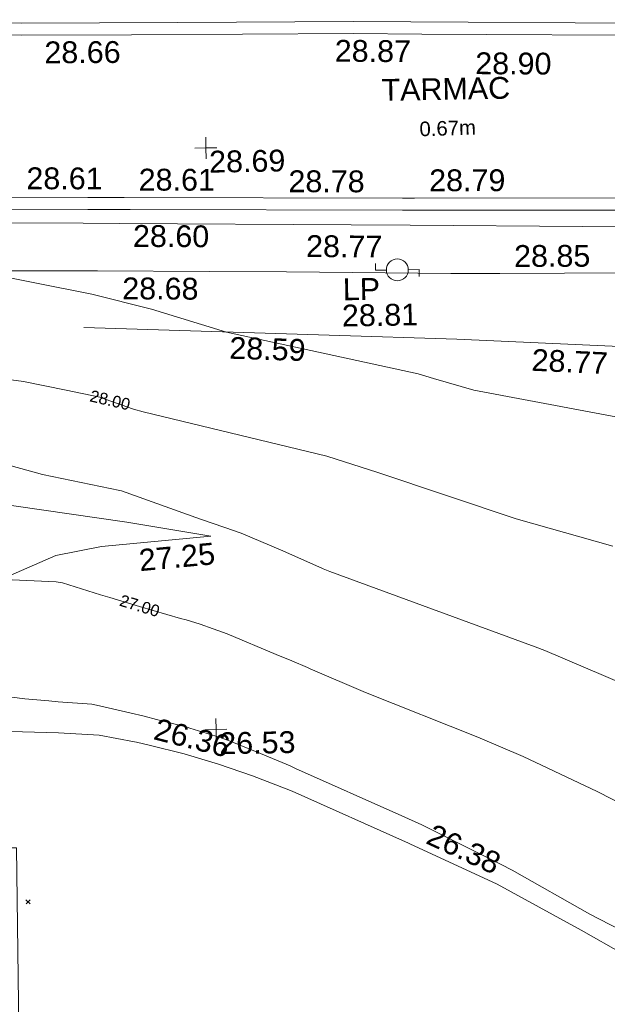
# Model space of a CAD drawing. Header units: millimetres. Extents: x -290717 to 520720, y -88450 to 287762.
# Tile 227 of 256: x 23882 to 33987, y 40335 to 57264. Entities that reach past the tile are written whole.
import ezdxf

# ---------------------------------------------------------------- set-up
doc = ezdxf.new("R2010")
doc.units = ezdxf.units.MM
doc.linetypes.add('IMPORT-UG_ELEC_LV_QLB2 _2_', pattern=[2700, 1500, -300.0000000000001, 0, -250, 150, -300.0000000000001, 0, -200])
doc.linetypes.add('IMPORT-UG_ELEC_STREET LIGHTING_QLB2 _2_', pattern=[2700, 1500, -300.0000000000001, 0, -250, 150, -300.0000000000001, 0, -200])
for name, color, linetype, lineweight, true_color in [('00_TOPO_FURN_LAMP_POST', 7, 'Continuous', 9, 0x666666), ('00_UAV_FURN_LAMP_POST', 7, 'Continuous', 9, 0xa50000), ('00_UAV_LEVEL_SPOT', 7, 'Continuous', 9, 0x666666), ('00_UAV_PARKING', 4, 'Continuous', 9, 0x00ffff), ('00_UAV_ROAD_MARKING_YELLOW_CONTINUOUS', 40, 'Continuous', 9, 0xffbf00), ('00_UAV_SLOPE_BOTTOM', 30, 'Continuous', 9, 0xff7f00), ('00_UAV_SLOPE_TOP', 40, 'Continuous', 9, 0xffbf00), ('01_DTM_CONTOUR_MJR', 7, 'Continuous', 9, 0x7f3f00), ('01_DTM_CONTOUR_MNR', 7, 'Continuous', 9, 0xa5a552), ('01_DTM_CONTOUR_MNR_LABELS', 7, 'Continuous', 9, 0xa5a552), ('12333-PUM-2D-U-0001-C01 - Rev2_REVIT IMPORT_dwg', 7, 'Continuous', 9, 0x767676), ('PUM-ELECTRIC-LV-QLB2', 1, 'IMPORT-UG_ELEC_LV_QLB2 _2_', 9, 0xff0000)]:
    doc.layers.add(name, color=color, linetype=linetype, lineweight=lineweight, true_color=true_color)
for name, color, linetype, lineweight in [('00_UAV_ROAD_EDGE', 7, 'Continuous', 9), ('00_UAV_SURFACE', 7, 'Continuous', 9), ('00_UAV_SURVEY_TEXT', 7, 'Continuous', 9), ('GEN-TEXT', 7, 'Continuous', 9)]:
    doc.layers.add(name, color=color, linetype=linetype, lineweight=lineweight)
doc.styles.add('Arial_1', font='arial.ttf', dxfattribs={"height": 250})
doc.styles.add('Swis721 Lt BT_1', font='swissl.ttf', dxfattribs={"height": 200})
doc.styles.add('Swis721 Lt BT_2', font='swissl.ttf', dxfattribs={"height": 375})

# ---------------------------------------------------------------- blocks, each defined once
blk = doc.blocks.new('12333-PUM-2D-U-0001-C01 - Rev2_REVIT IMPORT_dwg_MSL_Lamp_Post_SYM-2077240-Site Location Plan Existing')
at = {"layer": '00_TOPO_FURN_LAMP_POST', "color": 254, "true_color": 0xcccccc, "flags": 128}
for points in [[(-500.1060478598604, 0), (-1000.212095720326, 0), (-1000.212095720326, 316.7338303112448)], [(500.1060478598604, 0), (1000.21209571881, 0), (1000.21209571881, -316.7338303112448)]]:
    blk.add_lwpolyline(points, dxfattribs=at)
at = {"layer": '00_TOPO_FURN_LAMP_POST', "color": 254, "true_color": 0xcccccc}
blk.add_circle((0, 0), 500.1060478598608, dxfattribs=at)
blk = doc.blocks.new('12333-PUM-2D-U-0001-C01 - Rev2_REVIT IMPORT_dwg_UAV-2077255-Site Location Plan Existing')
at = {"layer": '00_UAV_LEVEL_SPOT', "color": 254, "true_color": 0xcccccc, "flags": 128}
for points in [[(500.0000000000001, 0), (0, 0), (0, 500.0000000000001)], [(0, -500.0000000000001), (0, 0), (-500.0000000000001, 0)]]:
    blk.add_lwpolyline(points, dxfattribs=at)
blk = doc.blocks.new('12333-PUM-2D-U-0001-C01 - Rev2_REVIT IMPORT_dwg_MGS62954_T2_Galway_ITM_3d_Rev1-2077680-Site Location Plan Existing')
at = {"layer": '00_UAV_PARKING', "color": 254, "true_color": 0xcccccc, "flags": 128}
blk.add_lwpolyline([(533926510.9938751, 725593136.0516864), (533926535.3864999, 725598028.3420002), (533926429.1319917, 725598030.2087879), (533923746.3865, 725598077.3420001), (533923768.7465789, 725600394.040606), (533923769.3864999, 725600460.3420001), (533925024.3864999, 725600090.342), (533927292.8219781, 725599987.4551233), (533927989.5979733, 725599938.1764439), (533928596.0788122, 725599812.5038698), (533928631.5492504, 725599804.0526719), (533928844.3865, 725599753.342), (533929442.377481, 725599592.0367287), (533930033.0891588, 725599405.8316866), (533930615.4852239, 725599195.0535401), (533931188.5439563, 725598960.072066), (533931290.3865, 725598915.3420001), (533933277.5111652, 725597989.0057757), (533933300.3865, 725597978.3420001), (533934788.1569347, 725597257.4732054), (533936219.0270463, 725596442.1863976), (533937659.0337666, 725595588.449774)], dxfattribs=at)
at = {"layer": '00_UAV_ROAD_EDGE', "color": 254, "true_color": 0xcccccc, "flags": 128}
blk.add_lwpolyline([(533918501.6053182, 725608925.2151536), (533920462.0819999, 725608882.3580002), (533923496.5573445, 725608826.9784181), (533924188.0819999, 725608814.3580002), (533927865.3925, 725608743.3520001), (533928491.9879573, 725608728.9475068), (533932476.3925002, 725608637.3520001), (533933487.5698461, 725608612.4348816), (533936453.3924999, 725608539.352), (533938483.3721439, 725608505.2599734)], dxfattribs=at)
at = {"layer": '00_UAV_ROAD_MARKING_YELLOW_CONTINUOUS', "color": 254, "true_color": 0xcccccc, "flags": 128}
for points in [[(533921265.7796367, 725612359.394353), (533924560.1481349, 725612266.3464047), (533926859.7796369, 725612201.3943528), (533929554.1018147, 725612166.972666), (533932573.7796367, 725612128.3943529), (533934549.3259218, 725612082.2726498), (533938227.7796368, 725611996.394353), (533939546.9271994, 725611971.0674845), (533943748.7796367, 725611890.3943528), (533944545.8606358, 725611881.4448051), (533947934.7796367, 725611843.394353), (533949144.7796368, 725611883.3943529)], [(533937941.7796367, 725608794.394353), (533933677.9958441, 725608864.2008984), (533933360.7796368, 725608869.3943529), (533928682.0593626, 725608963.6431997), (533927949.7796367, 725608978.3943529), (533923686.6939164, 725609061.8419883), (533923249.7796368, 725609070.394353), (533919195.7796368, 725609162.3943529), (533918691.9129752, 725609172.32276), (533914932.7796367, 725609246.394353)], [(533914937.459902, 725609453.8278549), (533918588.8648652, 725609381.8789886), (533919200.1771351, 725609369.8334266), (533923254.1636608, 725609277.8337324), (533923583.6139621, 725609271.3849156), (533927953.9584071, 725609185.8377163), (533928578.9077041, 725609173.2486435), (533933364.5672808, 725609076.8455954), (533933574.6927705, 725609073.4054269), (533937945.571902, 725609001.8455198)], [(533950466.6938694, 725611889.4297727), (533950267.7230153, 725611833.374093), (533950065.0292161, 725611785.3322159), (533949860.5014285, 725611745.8204153), (533949654.4984639, 725611714.9080081), (533949447.3817219, 725611692.6492246), (533949240.7532892, 725611679.1639593), (533949151.8629385, 725611676.0297222), (533948741.5594779, 725611662.4659715), (533947937.0436454, 725611635.8704067), (533943745.6234139, 725611682.9312645), (533938745.5191109, 725611778.9303691), (533938223.3668355, 725611788.9553902), (533933748.2826791, 725611893.432063), (533932570.0329114, 725611920.9398396), (533928753.5705826, 725611969.6975838), (533926855.5251127, 725611993.9463271), (533923759.5626961, 725612081.3903855), (533921260.640873, 725612151.9713022), (533918765.342734, 725612205.1328199), (533915956.9719409, 725612264.9642488), (533913770.3801007, 725612309.5001752), (533909604.0821863, 725612394.3582331)]]:
    blk.add_lwpolyline(points, dxfattribs=at)
at = {"layer": '00_UAV_SLOPE_BOTTOM', "color": 254, "true_color": 0xcccccc, "flags": 128}
blk.add_lwpolyline([(533929966.4803386, 725603324.2740483), (533928529.3864999, 725603588.3420001), (533926592.3865001, 725603904.342), (533925833.3864999, 725604040.3420001), (533925517.3864999, 725604041.3420001), (533925235.3864999, 725604037.342), (533925057.5649073, 725603983.051337), (533925009.3865001, 725603968.3420001), (533924222.6545001, 725603500.9010001)], dxfattribs=at)
at = {"layer": '00_UAV_SLOPE_TOP', "color": 254, "true_color": 0xcccccc, "flags": 128}
for points in [[(533957268.9388156, 725592650.2232214), (533956575.7295001, 725593216.8715), (533953519.7295001, 725595818.8715003), (533953449.5720801, 725595875.9183011), (533949923.7295001, 725598742.8715003), (533949570.8248168, 725599029.4190242), (533946865.7295, 725601225.8715001), (533945719.2663843, 725602215.1299083), (533943926.7295002, 725603761.8715001), (533942156.7295001, 725605162.8715), (533941828.9032701, 725605341.8711456), (533940548.7295001, 725606040.8715), (533940127.7295002, 725606197.8715), (533939628.7295001, 725606295.8715001), (533937051.2741367, 725606460.9822347), (533934258.7295001, 725606639.8715003), (533932063.4855656, 725606746.3303905), (533927845.7294971, 725606950.8715003)], [(533924199.9396824, 725600956.6063603), (533925368.3865001, 725601999.342), (533926519.3864999, 725602713.342), (533927298.3865, 725603041.3420001), (533928084.3865, 725603182.342), (533928454.8861505, 725603210.2820386), (533929966.4803386, 725603324.2740483)]]:
    blk.add_lwpolyline(points, dxfattribs=at)
at = {"layer": '00_UAV_SURFACE', "color": 254, "true_color": 0xcccccc, "flags": 128}
blk.add_lwpolyline([(533938353.3925, 725607715.352), (533935017.2880514, 725607756.0671715), (533934174.0820001, 725607766.358), (533931351.082, 725607844.358), (533930022.107829, 725607874.5991096), (533928099.0819999, 725607918.358), (533925180.0819999, 725607971.358), (533925027.8915057, 725607974.7801476), (533921978.082, 725608043.3580002), (533920036.0515308, 725608077.8319138), (533919105.082, 725608094.358), (533916448.0819999, 725608166.358)], dxfattribs=at)
at = {"layer": '01_DTM_CONTOUR_MJR', "color": 254, "true_color": 0xcccccc, "flags": 128}
blk.add_lwpolyline([(533938066.735434, 725600192.2807659), (533935676.2728549, 725601261.6562226), (533935512.5772087, 725601325.6308597), (533932006.9861196, 725602682.7393727), (533931921.585088, 725602719.0799993), (533931892.9146879, 725602731.6204499), (533931868.0743827, 725602741.5098187), (533931160.0000001, 725603070.0000001), (533930493.6847694, 725603366.202915), (533930211.0026608, 725603469.6375121), (533929795.9756962, 725603617.9755768), (533928443.9169564, 725604130.9857149), (533928419.4104449, 725604136.4425073), (533927091.357668, 725604433.5278742), (533925479.0960782, 725604909.4679362)], dxfattribs=at)
at = {"layer": '01_DTM_CONTOUR_MNR', "color": 254, "true_color": 0xcccccc, "flags": 128}
for points in [[(533936875.8845598, 725603030.8292046), (533935222.0342008, 725603532.3763645), (533932861.0979815, 725604369.0551646), (533931989.0393203, 725604666.0111015), (533928845.2650273, 725605482.8762549), (533928677.8934113, 725605532.4277914), (533928274.2149602, 725605683.901991), (533928103.2271765, 725605748.0625565), (533927527.1987385, 725605879.2445958), (533926793.4711248, 725606040.6923614), (533924221.8017499, 725606429.9119589), (533924045.7857193, 725606451.0100358), (533923917.6448764, 725606461.809305), (533923475.9665579, 725606504.872388), (533922872.2814764, 725606582.8950627), (533917460.0000001, 725607450.0000001)], [(533938486.0656319, 725604942.1350486), (533934533.7923511, 725605755.5786557), (533933847.6402848, 725605970.5848778), (533933583.7780636, 725606052.2070862), (533930300.0000001, 725606830.0000001), (533929018.8615699, 725607247.2247993), (533927997.6176894, 725607522.7566351), (533925980, 725607960.0000001), (533925918.3051935, 725608181.3364309), (533925770.0000001, 725608780), (533925698.2122394, 725608962.4257051), (533925600, 725609240), (533925582.8105788, 725610258.8016417), (533925570.0000001, 725610490.0000001), (533925486.1919399, 725610694.7957652), (533925277.6642526, 725611118.9942403), (533924820.0000001, 725612050.0000001), (533924300.0000001, 725612510.0000001)], [(533937303.9810293, 725598408.2813426), (533936535.7147548, 725598822.2029612), (533935273.1790289, 725599441.6265244), (533934497.8762465, 725599791.3048083), (533932581.4867023, 725600593.2594757), (533931637.8183308, 725601012.17996), (533931591.8122575, 725601037.7923315), (533931324.7408366, 725601155.2584114), (533931057.3083518, 725601271.9963876), (533930221.5347174, 725601638.7676203), (533929978.9800997, 725601734.2034394), (533929756.5930247, 725601818.0980784), (533929518.3006462, 725601892.9498291), (533929422.9400793, 725601918.4085243), (533928721.2366023, 725602140.0151075), (533928215.8443376, 725602299.6241968), (533928056.9767944, 725602351.1645981), (533927405.3208803, 725602566.819234), (533927298.5123316, 725602586.2610683), (533926541.4900153, 725602634.0872192)], [(533937745.7184467, 725595971.5236806), (533936369.870003, 725596712.1323738), (533935049.5187287, 725597492.237784), (533934864.4060457, 725597595.9545697), (533933509.9138166, 725598297.410005), (533933168.3407066, 725598458.849727), (533931354.4325013, 725599307.5712576), (533931265.8110172, 725599352.0227594), (533930755.7757956, 725599576.7012676), (533930242.5375597, 725599795.224327), (533930068.7628262, 725599861.0583407), (533929551.4790738, 725600033.4928374), (533929504.9801331, 725600047.313012), (533928979.0420012, 725600189.2742867), (533928771.2687798, 725600248.7981148), (533928522.1261771, 725600314.6822765), (533928003.9524166, 725600442.2869991), (533927871.9859825, 725600470.2079058), (533927291.7465867, 725600522.7089529), (533927133.8623745, 725600541.5510927), (533926720.3811845, 725600586.3196977), (533925152.5697669, 725600813.4521562), (533924270.0000001, 725601030.0000001), (533924200.7779349, 725601037.2949094)]]:
    blk.add_lwpolyline(points, dxfattribs=at)
at = {"xscale": 0.375, "yscale": 0.375, "zscale": 0.375}
for name, p in [('12333-PUM-2D-U-0001-C01 - Rev2_REVIT IMPORT_dwg_UAV-2077255-Site Location Plan Existing', (533930000.0000001, 725610000)), ('12333-PUM-2D-U-0001-C01 - Rev2_REVIT IMPORT_dwg_MSL_Lamp_Post_SYM-2077240-Site Location Plan Existing', (533933255.3865, 725607846.342)), ('12333-PUM-2D-U-0001-C01 - Rev2_REVIT IMPORT_dwg_UAV-2077255-Site Location Plan Existing', (533930000.0000001, 725600000.0000001))]:
    blk.add_blockref(name, p, dxfattribs=at)
at = {"layer": '00_UAV_FURN_LAMP_POST', "color": 251, "true_color": 0x666666, "char_height": 375, "attachment_point": 1, "line_spacing_factor": 1.005061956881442, "style": 'Swis721 Lt BT_2'}
for s, insert, width in [('LP', (533932311.551174, 725607714.6235974), 707.5855621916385), ('28.81', (533932289.0076625, 725607264.061499), 1495.902363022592)]:
    blk.add_mtext(s, dxfattribs=dict(at, insert=insert, width=width))
at = {"layer": '00_UAV_LEVEL_SPOT', "char_height": 375, "width": 1495.902363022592, "attachment_point": 1, "line_spacing_factor": 1.005061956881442, "style": 'Swis721 Lt BT_2'}
for s, insert in [('28.69', (533930051.8765643, 725609949.1441548)), ('26.53', (533930051.8765643, 725599949.1441547))]:
    blk.add_mtext(s, dxfattribs=dict(at, insert=insert))
at = {"layer": '00_UAV_PARKING', "color": 251, "true_color": 0x666666, "char_height": 375, "width": 1495.902363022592, "attachment_point": 1, "line_spacing_factor": 1.005061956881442, "style": 'Swis721 Lt BT_2'}
for s, insert, rotation in [('26.36', (533929002.0244327, 725600216.9697388), 344.88647541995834), ('26.38', (533933718.3060379, 725598325.8325039), 334.1700968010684)]:
    blk.add_mtext(s, dxfattribs=dict(at, insert=insert, rotation=rotation))
at = {"layer": '00_UAV_ROAD_EDGE', "color": 251, "true_color": 0x666666, "char_height": 375, "width": 1495.902363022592, "attachment_point": 1, "line_spacing_factor": 1.005061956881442, "style": 'Swis721 Lt BT_2'}
for s, insert, rotation in [('28.60', (533928725.1147413, 725608697.2004908), 358.6830875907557), ('28.77', (533931698.5459952, 725608470.991746), 358.58842084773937)]:
    blk.add_mtext(s, dxfattribs=dict(at, insert=insert, rotation=rotation))
at = {"layer": '00_UAV_ROAD_MARKING_YELLOW_CONTINUOUS', "color": 251, "true_color": 0x666666, "char_height": 375, "width": 1495.902363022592, "attachment_point": 1, "line_spacing_factor": 1.005061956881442, "style": 'Swis721 Lt BT_2'}
for s, insert, rotation in [('28.66', (533927255.0955699, 725611879.4288384), 359.2680496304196), ('28.87', (533932249.9674019, 725611819.4878852), 358.662598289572), ('28.90', (533934661.9770836, 725611563.3711392), 358.6625982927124), ('28.61', (533926909.1232704, 725609720.4659393), 358.8546959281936), ('28.61', (533928838.8309526, 725609663.342787), 358.8459812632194), ('28.78', (533931413.5110728, 725609590.3388048), 358.91457034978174), ('28.79', (533933832.7660705, 725609564.4762328), 359.0620389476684)]:
    blk.add_mtext(s, dxfattribs=dict(at, insert=insert, rotation=rotation))
at = {"layer": '00_UAV_SLOPE_TOP', "color": 251, "true_color": 0x666666, "char_height": 375, "width": 1495.902363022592, "attachment_point": 1, "line_spacing_factor": 1.005061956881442, "style": 'Swis721 Lt BT_2'}
for s, insert, rotation in [('28.59', (533930354.1389929, 725606745.194682), 357.22360232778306), ('28.77', (533935551.1918698, 725606447.9590595), 356.33466408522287), ('27.25', (533928712.6043672, 725603118.1704984), 4.312613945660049)]:
    blk.add_mtext(s, dxfattribs=dict(at, insert=insert, rotation=rotation))
at = {"layer": '00_UAV_SURFACE', "color": 251, "true_color": 0x666666, "char_height": 375, "width": 1495.902363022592, "attachment_point": 1, "line_spacing_factor": 1.005061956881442, "style": 'Swis721 Lt BT_2'}
for s, insert, rotation in [('28.85', (533935270.2765212, 725608237.6409421), 359.1627687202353), ('28.68', (533928524.84298, 725607799.237598), 358.6964464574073)]:
    blk.add_mtext(s, dxfattribs=dict(at, insert=insert, rotation=rotation))
at = {"layer": '00_UAV_SURVEY_TEXT', "color": 251, "true_color": 0x666666, "insert": (533933037.8000003, 725611131.629608), "char_height": 375, "width": 2450.430537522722, "attachment_point": 1, "line_spacing_factor": 1.005061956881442, "style": 'Swis721 Lt BT_2'}
blk.add_mtext('TARMAC', dxfattribs=at)
at = {"layer": '01_DTM_CONTOUR_MNR_LABELS', "color": 251, "true_color": 0x666666, "char_height": 200, "width": 797.8007824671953, "attachment_point": 2, "line_spacing_factor": 1.005061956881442, "style": 'Swis721 Lt BT_1'}
for s, insert, rotation in [('28.00', (533928302.0401396, 725605790.9761562), 345.8547729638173), ('27.00', (533928755.9023771, 725602245.0741456), 342.16085333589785)]:
    blk.add_mtext(s, dxfattribs=dict(at, insert=insert, rotation=rotation))
blk = doc.blocks.new('12333-PUM-2D-U-0001-C01 - Rev2_REVIT IMPORT_dwg-1620468-Site Location Plan Existing')
at = {"layer": 'GEN-TEXT', "color": 253, "true_color": 0xaaaaaa}
for p, q in [((285600.994813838, -18796.71151773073), (285671.7054919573, -18726.00083961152)), ((285671.7054919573, -18796.71151773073), (285600.994813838, -18726.00083961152))]:
    blk.add_line(p, q, dxfattribs=at)
blk.add_blockref('12333-PUM-2D-U-0001-C01 - Rev2_REVIT IMPORT_dwg_MGS62954_T2_Galway_ITM_3d_Rev1-2077680-Site Location Plan Existing', (-533641079.6498471, -725615854.3561786))
at = {"layer": 'PUM-ELECTRIC-LV-QLB2', "insert": (293082.2231534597, -5461.121480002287), "char_height": 250, "width": 1160.025439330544, "attachment_point": 2, "rotation": 0.8459235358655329, "line_spacing_factor": 0.9417779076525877, "style": 'Arial_1'}
blk.add_mtext('0.67m', dxfattribs=at)

msp = doc.modelspace()

# ---------------------------------------------------------------- block references
at = {"layer": '12333-PUM-2D-U-0001-C01 - Rev2_REVIT IMPORT_dwg', "color": 254, "linetype": 'IMPORT-UG_ELEC_STREET LIGHTING_QLB2 _2_', "true_color": 0xffd4d4, "rotation": 0.9999999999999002}
msp.add_blockref('12333-PUM-2D-U-0001-C01 - Rev2_REVIT IMPORT_dwg-1620468-Site Location Plan Existing', (-261895.0770586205, 55869.5817132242), dxfattribs=at)

doc.saveas('drawing.dxf')
